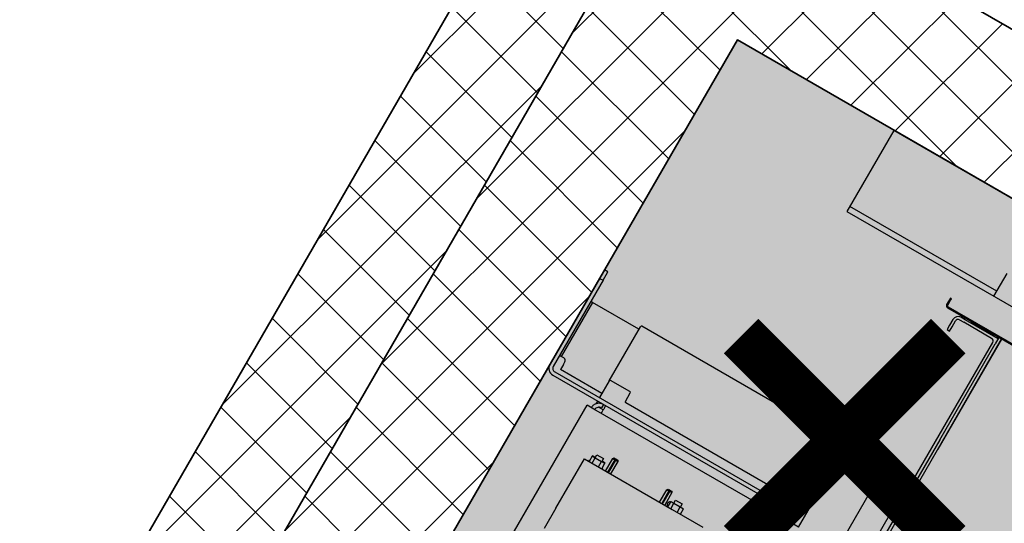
# Model space of a CAD drawing. Header units: millimetres. Extents: x 558 to 24471, y -5755 to 3551.
# Tile 30 of 35: x 23241 to 23342, y 2854 to 2905. Entities that reach past the tile are written whole.
import ezdxf

# ---------------------------------------------------------------- set-up
doc = ezdxf.new("R2010")
doc.units = ezdxf.units.MM
doc.layers.add('K_Dzwig', color=10, linetype='Continuous')
for name, color, linetype, lineweight in [('K_Grube', 4, 'Continuous', 35), ('K_Kreskowanie', 8, 'Continuous', 5), ('K_Wyburzenia', 8, 'Continuous', 5), ('K_Wymiarowanie', 84, 'Continuous', 13)]:
    doc.layers.add(name, color=color, linetype=linetype, lineweight=lineweight)
doc.styles.add('Zwykły 50', font='romans.shx', dxfattribs={"width": 0.8, "oblique": 10, "height": 7.5})
doc.dimstyles.new('Skala_50', dxfattribs={"dimtxt": 7.5, "dimasz": 1, "dimexe": 1.25, "dimexo": 0.625, "dimgap": 3, "dimtad": 1, "dimdec": 1, "dimlfac": 10, "dimrnd": 0.5, "dimdsep": 46, "dimtxsty": 'Zwykły 50', "dimblk": 'Wymiar', "dimcen": 2.5, "dimse1": 1, "dimse2": 1, "dimazin": 0, "dimtfac": 1, "dimtdec": 1, "dimtix": 1, "dimtmove": 0, "dimatfit": 3, "dimfxl": 1, "dimtfill": 1, "dimarcsym": 0})

# ---------------------------------------------------------------- blocks, each defined once
blk = doc.blocks.new('kabina')
at = {"layer": 'K_Dzwig'}
for p, q in [((17768.07, -7146.85), (17768.07, -7156.45)), ((17908.07, -7146.85), (17768.07, -7146.85)), ((17785.46, -7156.45), (17785.46, -7153.75)), ((17785.46, -7155.85), (17768.07, -7155.85)), ((17768.07, -7156.45), (17908.07, -7156.45)), ((17781.81, -7158.85), (17781.69, -7158.85)), ((17781.69, -7158.85), (17781.69, -7159.15)), ((17781.69, -7159.15), (17781.69, -7159.61)), ((17781.81, -7159.15), (17781.81, -7158.85)), ((17781.81, -7159.15), (17781.81, -7159.61)), ((17781.93, -7159.73), (17814.61, -7159.73)), ((17781.93, -7159.85), (17814.61, -7159.85)), ((17784.11, -7160), (17783.61, -7160)), ((17783.61, -7160.3), (17784.11, -7160.3)), ((17788.01, -7160), (17784.11, -7160)), ((17787.41, -7160.3), (17784.11, -7160.3)), ((17784.83, -7159.85), (17784.83, -7159.97)), ((17784.83, -7159.97), (17784.97, -7159.97)), ((17784.97, -7159.97), (17787.28, -7159.97)), ((17787.28, -7159.97), (17787.64, -7159.97)), ((17787.64, -7159.97), (17787.89, -7159.97)), ((17787.89, -7159.85), (17787.89, -7159.97)), ((17788.01, -7159.85), (17788.01, -7160.6)), ((17788.31, -7356.88), (17788.31, -7159.85)), ((17788.31, -7159.86), (17788.31, -7172.91)), ((17783.01, -7160.6), (17783.01, -7161.3)), ((17783.01, -7161.3), (17783.01, -7161.8)), ((17783.31, -7161.3), (17783.31, -7160.6)), ((17783.31, -7161.8), (17783.31, -7161.3)), ((17787.71, -7177.6), (17787.71, -7160.6)), ((17788.01, -7171.95), (17788.01, -7160.6)), ((17783.01, -7161.8), (17783.31, -7161.8)), ((17788.01, -7171.95), (17788.01, -7256.65)), ((17749.97, -7174.05), (17749.57, -7174.05)), ((17749.97, -7175.05), (17749.97, -7174.05)), ((17749.57, -7174.55), (17749.57, -7185.55)), ((17749.57, -7175.05), (17749.97, -7175.05)), ((17749.97, -7175.05), (17749.97, -7185.25)), ((17783.31, -7176.4), (17783.01, -7176.4)), ((17783.01, -7176.4), (17783.01, -7176.9)), ((17783.31, -7176.9), (17783.31, -7176.4)), ((17750.17, -7177.55), (17749.97, -7177.55)), ((17750.17, -7177.55), (17750.17, -7183.95)), ((17755.66, -7177.55), (17750.17, -7177.55)), ((17755.66, -7183.65), (17755.66, -7177.25)), ((17777.26, -7177.15), (17755.76, -7177.15)), ((17779.36, -7177.15), (17777.26, -7177.15)), ((17779.96, -7177.15), (17779.36, -7177.15)), ((17779.96, -7186.95), (17779.96, -7177.15)), ((17783.01, -7176.9), (17783.01, -7177.6)), ((17783.31, -7177.6), (17783.31, -7176.9)), ((17776.66, -7185.65), (17776.66, -7177.75)), ((17784.11, -7177.9), (17783.61, -7177.9)), ((17783.61, -7178.2), (17784.11, -7178.2)), ((17784.11, -7177.9), (17787.41, -7177.9)), ((17784.11, -7178.2), (17787.41, -7178.2)), ((17784.51, -7178.2), (17784.51, -7178.5)), ((17784.51, -7178.5), (17785.01, -7178.5)), ((17786.89, -7178.5), (17785.01, -7178.5)), ((17785.01, -7178.57), (17786.89, -7178.57)), ((17786.89, -7178.5), (17787.3, -7178.5)), ((17787.41, -7178.5), (17787.3, -7178.5)), ((17784.51, -7191.16), (17784.51, -7179.07)), ((17787.41, -7202.8), (17787.41, -7178.9)), ((17787.71, -7178.8), (17787.71, -7178.9)), ((17787.71, -7178.9), (17787.71, -7178.99)), ((17758.06, -7183.55), (17755.76, -7183.55)), ((17750.17, -7183.95), (17749.97, -7183.95)), ((17750.47, -7183.95), (17750.17, -7183.95)), ((17750.77, -7184.55), (17750.77, -7184.25)), ((17750.77, -7184.55), (17750.77, -7185.15)), ((17755.66, -7183.65), (17755.66, -7185.65)), ((17758.16, -7184.65), (17758.16, -7183.65)), ((17755.66, -7185.15), (17750.77, -7185.15)), ((17776.56, -7184.75), (17758.26, -7184.75)), ((17750.37, -7185.65), (17778.46, -7185.65)), ((17750.37, -7186.05), (17778.46, -7186.05)), ((17755.66, -7186.05), (17755.66, -7186.39)), ((17756.63, -7186.55), (17756.07, -7186.55)), ((17756.36, -7186.05), (17756.36, -7186.45)), ((17778.56, -7186.45), (17778.29, -7186.45)), ((17779.46, -7185.65), (17778.46, -7185.65)), ((17778.46, -7186.05), (17779.46, -7186.05)), ((17779.46, -7186.05), (17779.46, -7185.65)), ((17754.96, -7206.45), (17754.96, -7186.95)), ((17755.76, -7186.95), (17754.96, -7186.95)), ((17779.16, -7186.95), (17755.76, -7186.95)), ((17779.96, -7186.95), (17779.16, -7186.95)), ((17759.96, -7190.37), (17760.03, -7190.25)), ((17759.96, -7191.85), (17759.96, -7190.37)), ((17759.96, -7190.37), (17760.21, -7190.37)), ((17760.03, -7190.25), (17760.22, -7190.25)), ((17760.22, -7190.25), (17760.21, -7190.37)), ((17760.31, -7190.37), (17760.21, -7190.37)), ((17760.21, -7190.37), (17760.21, -7191.85)), ((17760.22, -7190.25), (17760.23, -7190.25)), ((17760.22, -7190.25), (17760.26, -7190.25)), ((17760.26, -7190.25), (17760.29, -7190.25)), ((17760.29, -7190.25), (17760.3, -7190.25)), ((17760.3, -7190.25), (17760.49, -7190.25)), ((17760.31, -7190.37), (17760.3, -7190.25)), ((17760.31, -7190.37), (17760.56, -7190.37)), ((17760.31, -7191.85), (17760.31, -7190.37)), ((17760.49, -7190.25), (17760.56, -7190.37)), ((17760.56, -7190.37), (17760.56, -7191.85)), ((17766.36, -7190.37), (17766.43, -7190.25)), ((17766.36, -7191.85), (17766.36, -7190.37)), ((17766.36, -7190.37), (17766.61, -7190.37)), ((17766.43, -7190.25), (17766.62, -7190.25)), ((17766.62, -7190.25), (17766.61, -7190.37)), ((17766.71, -7190.37), (17766.61, -7190.37)), ((17766.61, -7190.37), (17766.61, -7191.85)), ((17766.62, -7190.25), (17766.63, -7190.25)), ((17766.63, -7190.25), (17766.66, -7190.25)), ((17766.66, -7190.25), (17766.69, -7190.25)), ((17766.69, -7190.25), (17766.7, -7190.25)), ((17766.7, -7190.25), (17766.89, -7190.25)), ((17766.71, -7190.37), (17766.7, -7190.25)), ((17766.71, -7190.37), (17766.96, -7190.37)), ((17766.71, -7191.85), (17766.71, -7190.37)), ((17766.89, -7190.25), (17766.96, -7190.37)), ((17766.96, -7190.37), (17766.96, -7191.85)), ((17758.36, -7191.16), (17758.01, -7191.16)), ((17758.01, -7191.16), (17758.01, -7191.2)), ((17758.01, -7191.2), (17758.38, -7191.2)), ((17758.01, -7191.2), (17758.01, -7191.85)), ((17758.36, -7191.2), (17758.36, -7190.84)), ((17758.36, -7190.84), (17759.16, -7190.84)), ((17758.38, -7191.2), (17759.13, -7191.2)), ((17758.38, -7191.85), (17758.38, -7191.2)), ((17759.13, -7191.2), (17759.51, -7191.2)), ((17759.13, -7191.85), (17759.13, -7191.2)), ((17759.16, -7190.84), (17759.16, -7191.2)), ((17759.51, -7191.16), (17759.16, -7191.16)), ((17759.51, -7191.16), (17759.51, -7191.2)), ((17759.51, -7191.85), (17759.51, -7191.2)), ((17767.31, -7191.2), (17767.68, -7191.2)), ((17767.31, -7191.2), (17767.31, -7191.85)), ((17767.66, -7191.2), (17767.66, -7190.84)), ((17767.66, -7190.84), (17768.46, -7190.84)), ((17767.68, -7191.2), (17768.43, -7191.2)), ((17767.68, -7191.85), (17767.68, -7191.2)), ((17768.43, -7191.2), (17768.81, -7191.2)), ((17768.43, -7191.85), (17768.43, -7191.2)), ((17768.46, -7190.84), (17768.46, -7191.2)), ((17768.81, -7191.85), (17768.81, -7191.2)), ((17757.46, -7197.69), (17757.46, -7191.85)), ((17757.46, -7191.85), (17767.86, -7191.85)), ((17757.96, -7191.77), (17758.01, -7191.72)), ((17758.01, -7191.77), (17757.96, -7191.77)), ((17759.51, -7191.72), (17759.56, -7191.77)), ((17759.56, -7191.77), (17759.51, -7191.77)), ((17767.86, -7191.85), (17770.46, -7191.85)), ((17770.46, -7191.85), (17771.46, -7191.85)), ((17757.46, -7197.69), (17757.46, -7200.1))]:
    blk.add_line(p, q, dxfattribs=at)
for centre, radius, start, end in [((17781.93, -7159.61), 0.24, 180, 270), ((17781.93, -7159.61), 0.12, 180, 270), ((17783.61, -7160.6), 0.6, 90, 180), ((17783.61, -7160.6), 0.3, 90, 180), ((17787.41, -7160.6), 0.3, 0, 90), ((17755.76, -7177.25), 0.1, 90, 180), ((17777.26, -7177.75), 0.6, 90, 180), ((17783.61, -7177.6), 0.6, 180, 270), ((17783.61, -7177.6), 0.3, 180, 270), ((17785.01, -7179.07), 0.5, 90, 180), ((17786.89, -7179.07), 0.5, 34.8287, 90), ((17787.41, -7177.6), 0.6, 270, 0), ((17787.41, -7177.6), 0.3, 270, 0), ((17787.71, -7178.5), 0.5, 214.8287, 233.0707), ((17755.76, -7183.65), 0.1, 90, 180), ((17758.06, -7183.65), 0.1, 0, 90), ((17750.47, -7184.25), 0.3, 0, 90), ((17750.37, -7185.25), 0.8, 180, 270), ((17750.37, -7185.25), 0.4, 180, 270), ((17758.26, -7184.65), 0.1, 180, 270), ((17776.56, -7184.65), 0.1, 270, 0), ((17767.46, -7191.55), 0.345, 115.8739, 238.7677), ((17767.46, -7191.55), 0.33, 117.144, 243.3725)]:
    blk.add_arc(centre, radius, start, end, dxfattribs=at)
for points, knots in [([(17787.41, -7178.2), (17787.45, -7178.2), (17787.52, -7178.21), (17787.63, -7178.24), (17787.74, -7178.29), (17787.83, -7178.37), (17787.91, -7178.46), (17787.96, -7178.57), (17788, -7178.68), (17788.01, -7178.76), (17788.01, -7178.8)], [0, 0, 0, 0, 0.12588, 0.248882, 0.370299, 0.491473, 0.613756, 0.738462, 0.86683, 1, 1, 1, 1]), ([(17787.41, -7178.5), (17787.43, -7178.5), (17787.46, -7178.5), (17787.52, -7178.52), (17787.57, -7178.55), (17787.62, -7178.59), (17787.66, -7178.63), (17787.69, -7178.69), (17787.7, -7178.74), (17787.71, -7178.78), (17787.71, -7178.8)], [0, 0, 0, 0, 0.137366, 0.262722, 0.379719, 0.492821, 0.606948, 0.726897, 0.856818, 1, 1, 1, 1]), ([(17788.01, -7178.9), (17788.01, -7178.92), (17788, -7178.95), (17787.97, -7178.98), (17787.91, -7179), (17787.84, -7179), (17787.75, -7179), (17787.64, -7178.98), (17787.53, -7178.95), (17787.45, -7178.92), (17787.41, -7178.9)], [0, 0, 0, 0, 0.12588, 0.248882, 0.370299, 0.491473, 0.613756, 0.738462, 0.86683, 1, 1, 1, 1])]:
    blk.add_open_spline(points, degree=3, knots=knots, dxfattribs=at)
for points in [[(17756.36, -7186.05), (17756.24, -7186.07), (17756, -7186.09), (17755.71, -7186.3), (17755.5, -7186.6), (17755.47, -7186.83), (17755.46, -7186.95)], [(17756.36, -7186.45), (17756.29, -7186.46), (17756.16, -7186.47), (17756, -7186.59), (17755.88, -7186.76), (17755.87, -7186.89), (17755.86, -7186.95)], [(17756.63, -7186.95), (17756.63, -7186.83), (17756.63, -7186.6), (17756.63, -7186.3), (17756.63, -7186.09), (17756.63, -7186.07), (17756.63, -7186.05)], [(17778.29, -7186.05), (17778.29, -7186.07), (17778.29, -7186.09), (17778.29, -7186.3), (17778.29, -7186.6), (17778.29, -7186.83), (17778.29, -7186.95)], [(17779.46, -7186.95), (17779.44, -7186.83), (17779.42, -7186.6), (17779.21, -7186.3), (17778.91, -7186.09), (17778.68, -7186.07), (17778.56, -7186.05)], [(17779.06, -7186.95), (17779.05, -7186.89), (17779.04, -7186.76), (17778.92, -7186.59), (17778.75, -7186.47), (17778.62, -7186.46), (17778.56, -7186.45)]]:
    blk.add_open_spline(points, degree=3, dxfattribs=at)
blk = doc.blocks.new('Wymiar')
for p, q in [((0, -5), (0, 5)), ((-3.75, 0), (3.75, 0))]:
    blk.add_line(p, q)
at = {"const_width": 0.5}
blk.add_lwpolyline([(-1.77, -1.77), (1.77, 1.77)], dxfattribs=at)
blk = doc.blocks.new('*D779')
at = {"layer": 'Defpoints', "color": 0}
for p in [(23337.26, 2890.36), (23221.26, 2689.44), (23258.07, 2668.19)]:
    blk.add_point(p, dxfattribs=at)
at = {"layer": 'K_Wymiarowanie', "color": 0, "lineweight": -2, "ltscale": 5}
blk.add_line((23373.57, 2868.24), (23258.57, 2669.05), dxfattribs=at)
at = {"layer": 'K_Wymiarowanie', "color": 0, "linetype": 'ByBlock', "lineweight": -2}
for p, rotation in [((23374.07, 2869.1), 59.99999999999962), ((23258.07, 2668.19), 239.9999999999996)]:
    blk.add_blockref('Wymiar', p, dxfattribs=dict(at, rotation=rotation))
at = {"layer": 'K_Wymiarowanie', "color": 0, "ltscale": 5, "insert": (23310.22, 2772.02), "char_height": 7.5, "attachment_point": 5, "rotation": 60, "style": 'Zwykły 50', "bg_fill": 3, "box_fill_scale": 1.1, "bg_fill_color": 256, "bg_fill_true_color": 13158600, "bg_fill_transparency": 0}
blk.add_mtext('2320', dxfattribs=at)

msp = doc.modelspace()

# ---------------------------------------------------------------- hatches: boundary and pattern name
at = {"layer": 'K_Kreskowanie', "ltscale": 5}
h = msp.add_hatch(dxfattribs=at)
h.set_pattern_fill('ANSI37', color=256, scale=1.6)
h.set_pattern_definition([(45, (2962.861, -2454.189), (-3.5921024, 3.5921024), []), (135, (2962.861, -2454.189), (-3.5921024, -3.5921024), [])])
h.paths.add_polyline_path([(23007.059, 3098.317), (22767.559, 2683.491), (22861.955, 2628.991), (22866.955, 2637.651), (22828.85, 2659.651), (22842.85, 2683.9), (22808.209, 2703.9), (22875.301, 2820.107), (22954.976, 2774.107), (22959.976, 2782.767), (22880.301, 2828.767), (23028.709, 3085.817), (23106.652, 3040.817), (23041.652, 2928.234), (23050.312, 2923.234), (23115.312, 3035.817), (23184.594, 2995.817), (23176.094, 2981.095), (23202.075, 2966.095), (23210.575, 2980.817), (23298.909, 2929.817), (23164.909, 2697.722), (23099.957, 2735.222), (23094.957, 2726.562), (23047.326, 2754.062), (22986.326, 2648.407), (23033.957, 2620.907), (22999.457, 2561.151), (22944.898, 2592.651), (22939.898, 2583.991), (23094.05, 2494.991), (23099.05, 2503.651), (23008.118, 2556.151), (23103.618, 2721.562), (23170.302, 2683.062), (23309.302, 2923.817), (23369.923, 2888.817), (23389.923, 2923.458), (23179.479, 3044.958), (23208.979, 3096.053), (23176.07, 3115.053), (23146.57, 3063.958), (23008.872, 3143.458), (22988.872, 3108.817), (23007.059, 3098.317)], is_closed=False)
h.paths.add_polyline_path([(23038.957, 2629.567), (22999.986, 2652.067), (23050.986, 2740.402), (23089.957, 2717.902), (23038.957, 2629.567)], is_closed=False, flags=16)
h.paths.add_polyline_path([(22803.209, 2695.24), (22829.19, 2680.24), (22820.19, 2664.651), (22794.209, 2679.651), (22803.209, 2695.24)], is_closed=False, flags=16)
h = msp.add_hatch(dxfattribs=at)
h.set_pattern_fill('ANSI37', color=256, scale=1.6)
h.set_pattern_definition([(45, (3090.788, 2977.9395), (-3.5921024, 3.5921024), []), (135, (3090.788, 2977.9395), (-3.5921024, -3.5921024), [])])
h.paths.add_polyline_path([(23314.792, 2903.327), (23362.423, 2875.827), (23369.923, 2888.817), (23309.302, 2923.817), (23170.302, 2683.062), (23350.435, 2579.062), (23489.435, 2819.817), (23467.784, 2832.317), (23460.284, 2819.327), (23468.944, 2814.327), (23352.944, 2613.409), (23198.792, 2702.409), (23314.792, 2903.327)], is_closed=False)
at = {"layer": 'K_Wyburzenia'}
h = msp.add_hatch(dxfattribs=at)
h.set_pattern_fill('AR-CONC', color=256, scale=0.05)
h.set_pattern_definition([(50, (21774.1485, 6065.275), (9.109233, -0.796954), [0.9525, -10.4775]), (355, (21774.1485, 6065.275), (-1.76217, 9.552842), [0.762, -8.38203]), (100.45144, (21774.908, 6065.209), (7.347062, 8.755888), [0.8095, -8.904512]), (46.1842, (21774.148, 6067.815), (13.553952, -2.102116), [1.42875, -15.71625]), (96.63556, (21775.278, 6067.64), (11.870207, 12.371306), [1.21425, -13.35678]), (351.18415, (21774.148, 6067.815), (11.870207, 12.371306), [1.143, -12.572987]), (21, (21775.4185, 6067.18), (7.58072, -5.11326), [0.9525, -10.4775]), (326, (21775.4185, 6067.18), (3.090101, 9.209398), [0.762, -8.382]), (71.45145, (21776.05, 6066.754), (10.67082, 4.096138), [0.8095, -8.904497]), (37.5, (21774.1485, 6065.2752), (0.1544302, 4.227752), [0, -8.2804, 0, -8.509, 0, -8.41375]), (7.5, (21774.1485, 6065.275), (3.340983, 5.009029), [0, -4.8514, 0, -8.0899, 0, -3.20675]), (327.5, (21771.3164, 6065.2752), (6.7795298, -0.2864372), [0, -3.175, 0, -9.906, 0, -13.1445]), (317.5, (21770.0464, 6065.275), (7.406459, 1.271325), [0, -4.1275, 0, -6.5786, 0, -9.3345])])
h.paths.add_polyline_path([(23314.792, 2903.327), (23468.944, 2814.327), (23352.944, 2613.409), (23198.792, 2702.409)])

# ---------------------------------------------------------------- linework, layer by layer
at = {"layer": 'K_Grube', "ltscale": 5}
for p, q in [((23164.909, 2697.722), (23298.909, 2929.817)), ((23170.302, 2683.062), (23309.302, 2923.817)), ((23309.302, 2923.817), (23369.923, 2888.817)), ((23198.792, 2702.409), (23314.792, 2903.327)), ((23314.792, 2903.327), (23362.423, 2875.827))]:
    msp.add_line(p, q, dxfattribs=at)
at = {"layer": 'K_Wyburzenia'}
msp.add_lwpolyline([(23314.792, 2903.327), (23468.944, 2814.327), (23352.944, 2613.409), (23198.792, 2702.409)], close=True, dxfattribs=at)
msp.add_lwpolyline([(23314.792, 2903.327), (23468.944, 2814.327), (23352.944, 2613.409), (23198.792, 2702.409)], close=True, dxfattribs=at)
at = {"layer": 'K_Wyburzenia', "color": 9, "const_width": 5}
for points in [[(23315.166, 2872.952), (23336.379, 2851.739)], [(23336.379, 2872.952), (23315.166, 2851.739)]]:
    msp.add_lwpolyline(points, dxfattribs=at)

# ---------------------------------------------------------------- block references
at = {"layer": 'K_Grube', "rotation": 329.999999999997}
msp.add_blockref('kabina', (11516.626, 17967.44), dxfattribs=at)

# ---------------------------------------------------------------- next in the draw order: dimensions: what is measured, and where the dimension line sits
at = {"layer": 'K_Wymiarowanie', "ltscale": 5}
dim = msp.add_aligned_dim(p1=(23337.256, 2890.357), p2=(23221.256, 2689.439), distance=42.504, dimstyle='Skala_50', dxfattribs=at)
dim.commit()
dim.dimension.update_dxf_attribs({"geometry": '*D779', "text_midpoint": (23310.22, 2772.021)})

doc.saveas('drawing.dxf')
